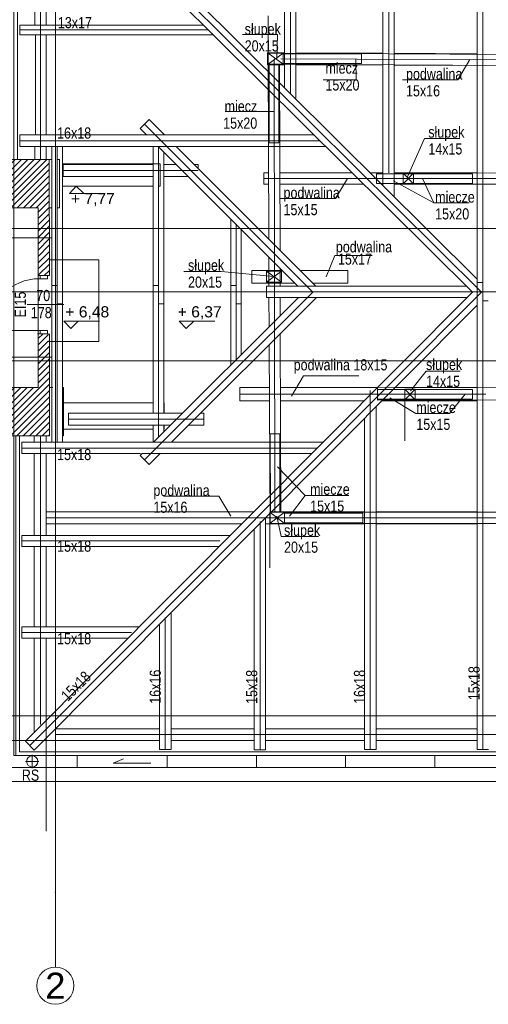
# Model space of a CAD drawing. Header units: millimetres. Extents: x -573548 to 674770, y -184010 to -47794.
# Tile 2 of 181: x 87468 to 93754, y -184010 to -170793. Entities that reach past the tile are written whole.
import ezdxf
from ezdxf.enums import TextEntityAlignment as Align

# ---------------------------------------------------------------- set-up
doc = ezdxf.new("R2010")
doc.units = ezdxf.units.MM
for name, color, linetype, lineweight in [('A.06 RZUT PODDASZA_is$0$detalokna_Nr_pióra__8', 8, 'Continuous', 9), ('A.06 RZUT PODDASZA_is$0$DIM MALY_Nr_pióra__8', 8, 'Continuous', 9), ('A.06 RZUT PODDASZA_is$0$Drawing & Figure_Nr_pióra__18', 8, 'Continuous', 9), ('A.06 RZUT PODDASZA_is$0$Koty_Nr_pióra__1', 8, 'Continuous', 9), ('A.06 RZUT PODDASZA_is$0$Koty_Nr_pióra__61', 8, 'Continuous', 9), ('A.06 RZUT PODDASZA_is$0$murłata#1_Nr_pióra__7', 8, 'Continuous', 9), ('A.06 RZUT PODDASZA_is$0$Nowe_00 ZMIANY_Nr_pióra__59', 8, 'Continuous', 9), ('A.06 RZUT PODDASZA_is$0$Nowe_A-DRZWI_Nr_pióra__59', 8, 'Continuous', 9), ('A.06 RZUT PODDASZA_is$0$Nowe_opisy inne_Nr_pióra__59', 8, 'Continuous', 9), ('A.06 RZUT PODDASZA_is$0$obwody#7_Nr_pióra__5', 8, 'Continuous', 9), ('A.06 RZUT PODDASZA_is$0$opisy inne_Nr_pióra__1', 8, 'Continuous', 9), ('A.06 RZUT PODDASZA_is$0$OSIE_Nr_pióra__1', 8, 'Continuous', 9), ('A.06 RZUT PODDASZA_is$0$platew_Nr_pióra__1', 8, 'Continuous', 9), ('A.06 RZUT PODDASZA_is$0$podwaliny_Nr_pióra__7', 8, 'Continuous', 9), ('A.06 RZUT PODDASZA_is$0$RURY SPUSTOWE_Nr_pióra__2', 8, 'Continuous', 9), ('A.06 RZUT PODDASZA_is$0$RURY SPUSTOWE_Nr_pióra__3', 8, 'Continuous', 9), ('A.06 RZUT PODDASZA_is$0$SCIANY_KONSTR_Nr_pióra__21', 8, 'Continuous', 9), ('A.06 RZUT PODDASZA_is$0$Structural - Grid', 8, 'Continuous', 9), ('A.06 RZUT PODDASZA_is$0$Structural - Grid_Nr_pióra__17', 8, 'Continuous', 9), ('A.06 RZUT PODDASZA_is$0$WIDOK2_Nr_pióra__1', 8, 'Continuous', 9), ('A.06 RZUT PODDASZA_is$0$WIDOK_Nr_pióra__1', 8, 'Continuous', 9), ('A.06 RZUT PODDASZA_is$0$wiezba_Nr_pióra__1', 8, 'Continuous', 9), ('A.06 RZUT PODDASZA_is$0$wiezba_Nr_pióra__2', 8, 'Continuous', 9), ('A.06 RZUT PODDASZA_is$0$wiezba_Nr_pióra__41', 8, 'Continuous', 9)]:
    doc.layers.add(name, color=color, linetype=linetype, lineweight=lineweight)
doc.styles.add('A.06 RZUT PODDASZA_is$0$STYL_AUTOMATYCZNY_1', font='arial.ttf')
doc.styles.add('A.06 RZUT PODDASZA_is$0$STYL_AUTOMATYCZNY_6', font='arial.ttf', dxfattribs={"width": 0.8})
pattern_1 = [(45, (0, 0), (-42.426407, 42.426407), [])]

# ---------------------------------------------------------------- blocks, each defined once
blk = doc.blocks.new('A.06 RZUT PODDASZA_is$0$Standardowy znacznik osi_2')
at = {"layer": 'A.06 RZUT PODDASZA_is$0$Structural - Grid_Nr_pióra__17'}
for q in [(0, 0), (17853, 0)]:
    blk.add_line((1000, 0), q, dxfattribs=at)
blk.add_circle((-250, 0), 250, dxfattribs=at)
blk.add_point((1000, 0), dxfattribs=at)
blk.add_point((1000, 0), dxfattribs=at)
at = {"layer": 'A.06 RZUT PODDASZA_is$0$Structural - Grid_Nr_pióra__17', "style": 'A.06 RZUT PODDASZA_is$0$STYL_AUTOMATYCZNY_1'}
for tag, p in [('AC_MarkerText_1_0', (5, -80)), ('AC_MarkerText_1_1', (19358, -80))]:
    blk.add_attdef(tag, text='', height=350, rotation=270, dxfattribs=at).set_placement(p, align=Align.TOP_CENTER)
blk = doc.blocks.new('A.06 RZUT PODDASZA_is$0$Standardowy znacznik osi_3')
at = {"layer": 'A.06 RZUT PODDASZA_is$0$Structural - Grid_Nr_pióra__17'}
blk.add_line((2962, 0), (40907, 0), dxfattribs=at)
at = {"layer": 'A.06 RZUT PODDASZA_is$0$Structural - Grid_Nr_pióra__17', "style": 'A.06 RZUT PODDASZA_is$0$STYL_AUTOMATYCZNY_1'}
for tag, p in [('AC_MarkerText_1_0', (-250, -335)), ('AC_MarkerText_1_1', (44119, -335))]:
    blk.add_attdef(tag, text='', height=350, rotation=180, dxfattribs=at).set_placement(p, align=Align.TOP_CENTER)
blk = doc.blocks.new('A.06 RZUT PODDASZA_is$0$Standardowy znacznik osi_4')
at = {"layer": 'A.06 RZUT PODDASZA_is$0$Structural - Grid_Nr_pióra__17'}
blk.add_line((1000, 0), (42869, 0), dxfattribs=at)
at = {"layer": 'A.06 RZUT PODDASZA_is$0$Structural - Grid_Nr_pióra__17', "style": 'A.06 RZUT PODDASZA_is$0$STYL_AUTOMATYCZNY_1'}
for tag, p in [('AC_MarkerText_1_0', (-250, -335)), ('AC_MarkerText_1_1', (44119, -335))]:
    blk.add_attdef(tag, text='', height=350, rotation=180, dxfattribs=at).set_placement(p, align=Align.TOP_CENTER)
blk = doc.blocks.new('A.06 RZUT PODDASZA_is')
at = {"layer": 'A.06 RZUT PODDASZA_is$0$Drawing & Figure_Nr_pióra__18'}
h = blk.add_hatch(dxfattribs=at)
h.set_pattern_fill('Common_Brick_0001', color=256, style=0, pattern_type=2)
h.set_pattern_definition(pattern_1)
h.paths.add_polyline_path([(83138, -97693), (83138, -97843), (83187, -98203), (87340, -98203), (87667, -98203), (87667, -98204), (87667, -98608), (87667, -99113), (87692, -99113), (87692, -99113), (87742, -99113), (87817, -99113), (87816, -98608), (87814, -97553), (87340, -97553), (83393, -97553), (83278, -97553), (83278, -97493), (83263, -97493), (83263, -97506), (83251, -97506, -0.371445), (83235, -97519), (83163, -97519, 0.436052), (83153, -97529), (83138, -97529), (83138, -97553)])
h = blk.add_hatch(dxfattribs=at)
h.set_pattern_fill('Common_Brick_0001', color=256, style=0, pattern_type=2)
h.set_pattern_definition(pattern_1)
h.paths.add_polyline_path([(83187, -100614), (83138, -100973), (83138, -101123), (83138, -101263), (83138, -101287), (83153, -101287, 0.436052), (83163, -101297), (83235, -101297, -0.371445), (83251, -101310), (83263, -101310), (83263, -101323), (83278, -101323), (83278, -101263), (83393, -101263), (87340, -101263), (87817, -101263), (87817, -100208), (87817, -99996), (87807, -99996), (87807, -99893), (87791, -99893), (87791, -99893), (87734, -99893), (87667, -99893), (87667, -100208), (87667, -100614), (87340, -100614), (85457, -100614), (84951, -100614), (84951, -100893), (84811, -100893), (84811, -100614), (83210, -100614, -0.294255), (83206, -100619, -0.458912), (83198, -100614)])
at = {"layer": 'A.06 RZUT PODDASZA_is$0$detalokna_Nr_pióra__8'}
blk.add_lwpolyline([(87417, -101263), (87417, -105505), (118397, -105505), (118397, -93155), (87390, -93155), (87390, -97553)], dxfattribs=at)
at = {"layer": 'A.06 RZUT PODDASZA_is$0$DIM MALY_Nr_pióra__8'}
for p, q in [((90752, -95627), (90752, -96191)), ((92584, -100647), (92584, -101333)), ((90772, -102386), (90772, -103034)), ((87772, -104939), (87772, -106572)), ((86530, -105355), (87772, -105355))]:
    blk.add_line(p, q, dxfattribs=at)
at = {"layer": 'A.06 RZUT PODDASZA_is$0$Koty_Nr_pióra__1'}
for points in [[(88564, -98012), (88087, -98012), (88178, -97913), (88280, -98012)], [(88489, -99724), (88012, -99724), (88103, -99824), (88205, -99724)], [(90037, -99724), (89560, -99724), (89651, -99824), (89753, -99724)]]:
    blk.add_lwpolyline(points, dxfattribs=at)
at = {"layer": 'A.06 RZUT PODDASZA_is$0$murłata#1_Nr_pióra__7'}
for p, q in [((87622, -95752), (87622, -94702)), ((87772, -95752), (87772, -94702)), ((87632, -97222), (87632, -95882)), ((87772, -97222), (87772, -95882)), ((87622, -97553), (87622, -97382)), ((87772, -97553), (87772, -97382)), ((87612, -101350), (87612, -101263)), ((87772, -101350), (87772, -101263)), ((87612, -102600), (87612, -101500)), ((87772, -102600), (87772, -101500)), ((87612, -103830), (87612, -102750)), ((87772, -103830), (87772, -102750)), ((87612, -105234), (87612, -103980)), ((87772, -105084), (87772, -103980)), ((87901, -105195), (89292, -105195)), ((89452, -105195), (90566, -105195)), ((90716, -105195), (92042, -105195)), ((92202, -105195), (93557, -105195)), ((89292, -105355), (87752, -105355)), ((90566, -105355), (89452, -105355)), ((90716, -105355), (92042, -105355)), ((93557, -105355), (92202, -105355))]:
    blk.add_line(p, q, dxfattribs=at)
at = {"layer": 'A.06 RZUT PODDASZA_is$0$Nowe_00 ZMIANY_Nr_pióra__59', "flags": 128}
blk.add_lwpolyline([(87340, -93105), (118447, -93105), (118447, -105555), (87340, -105555)], close=True, dxfattribs=at)
at = {"layer": 'A.06 RZUT PODDASZA_is$0$Nowe_A-DRZWI_Nr_pióra__59'}
blk.add_line((88009, -99499), (87518, -99499), dxfattribs=at)
blk.add_lwpolyline([(87692, -99850), (87692, -99893), (87791, -99893), (87791, -99850), (86988, -99850, -0.414214), (87683, -99155), (87791, -99155), (87791, -99113), (87692, -99113), (87692, -99155)], format="xyb", dxfattribs=at)
at = {"layer": 'A.06 RZUT PODDASZA_is$0$obwody#7_Nr_pióra__5'}
blk.add_lwpolyline([(87667, -100614), (85457, -100614), (85457, -99409), (84837, -99409), (84837, -98204), (87667, -98204)], close=True, dxfattribs=at)
at = {"layer": 'A.06 RZUT PODDASZA_is$0$opisy inne_Nr_pióra__1'}
for p, q in [((92432, -97843), (92974, -98136)), ((92384, -100752), (92732, -100966)), ((90875, -101678), (91247, -102064))]:
    blk.add_line(p, q, dxfattribs=at)
for points in [[(90869, -96202), (90879, -95876), (90406, -95876)], [(91488, -96484), (91932, -96484), (91928, -96214)], [(92556, -96484), (93298, -96484), (93458, -96214)], [(90174, -96910), (90825, -96910)], [(92617, -97795), (92848, -97272), (93321, -97272)], [(90914, -98079), (91655, -98079), (91815, -97809)], [(92820, -97810), (92974, -98136), (93447, -98136)], [(91530, -99128), (91644, -98845), (92146, -98845)], [(90827, -99126), (90122, -99057), (89620, -99057)], [(93326, -100398), (92873, -100398), (92663, -100660)], [(91966, -100460), (91224, -100460), (91064, -100730)], [(92732, -100966), (93186, -100966), (93396, -100704)], [(89348, -102074), (90090, -102074), (90250, -102344)], [(91037, -102344), (91247, -102064), (91835, -102064)], [(90866, -102344), (90925, -102616), (91427, -102616)]]:
    blk.add_lwpolyline(points, dxfattribs=at)
at = {"layer": 'A.06 RZUT PODDASZA_is$0$OSIE_Nr_pióra__1'}
for p, q in [((87524, -93285), (93612, -99334)), ((91052, -96671), (91052, -93206)), ((92372, -97734), (92372, -93268)), ((93632, -93185), (93632, -105475)), ((87697, -97553), (87697, -93577)), ((89947, -95812), (87420, -95812)), ((90832, -96214), (90843, -102284)), ((96852, -96228), (90922, -96202)), ((89095, -97079), (91350, -99334)), ((91447, -97302), (87420, -97302)), ((87921, -99486), (87921, -97382)), ((89281, -99486), (89281, -97385)), ((89813, -97702), (88001, -97702)), ((93991, -97809), (90693, -97809)), ((90321, -99486), (90321, -98425)), ((87921, -99250), (87921, -101350)), ((89281, -99250), (89281, -101283)), ((90321, -99250), (90321, -100242)), ((86900, -99330), (119033, -99330)), ((87555, -105423), (93612, -99334)), ((89095, -101588), (91350, -99334)), ((93671, -100704), (90373, -100704)), ((92122, -100656), (92122, -105475)), ((89888, -101040), (88075, -101040)), ((87697, -105139), (87697, -101263)), ((91405, -101430), (87457, -101430)), ((108643, -102364), (87772, -102364)), ((90646, -102416), (90646, -105477)), ((90105, -102675), (87447, -102675)), ((89372, -103704), (89372, -105475)), ((88920, -103905), (87447, -103905)), ((118127, -105271), (87896, -105271)), ((87587, -105725), (87587, -105545)), ((87497, -105635), (87677, -105635))]:
    blk.add_line(p, q, dxfattribs=at)
at = {"layer": 'A.06 RZUT PODDASZA_is$0$platew_Nr_pióra__1'}
for p, q in [((90752, -96127), (113538, -96240)), ((90760, -98624), (90752, -96167)), ((90911, -98774), (90903, -96277)), ((90903, -96277), (113538, -96389)), ((92557, -97735), (112127, -97757)), ((92708, -97885), (112127, -97907)), ((90762, -99255), (90761, -98865)), ((90912, -99255), (90911, -99016)), ((90764, -99800), (90763, -99405)), ((90913, -99650), (90913, -99405)), ((90922, -102289), (90914, -99890)), ((90777, -102439), (90765, -100039)), ((106896, -100578), (92219, -100613)), ((92219, -100613), (92219, -100786)), ((106896, -100729), (92219, -100786)), ((110647, -102293), (90922, -102289)), ((110647, -102443), (90777, -102439))]:
    blk.add_line(p, q, dxfattribs=at)
at = {"layer": 'A.06 RZUT PODDASZA_is$0$podwaliny_Nr_pióra__7'}
for p, q in [((90940, -99044), (90532, -99044)), ((90532, -99044), (90532, -99214)), ((91821, -99044), (91180, -99044)), ((91821, -99044), (91821, -99214)), ((91110, -99214), (90532, -99214)), ((91821, -99214), (91350, -99214)), ((90767, -100614), (90373, -100614)), ((90373, -100614), (90373, -100794)), ((92219, -100614), (90917, -100614)), ((93557, -100614), (92459, -100614)), ((90767, -100794), (90373, -100794)), ((92040, -100794), (90917, -100794)), ((93557, -100794), (92280, -100794))]:
    blk.add_line(p, q, dxfattribs=at)
for points in [[(90972, -96123), (90742, -96122), (90742, -96282), (90972, -96283)], [(92292, -96128), (91122, -96123)], [(93557, -96134), (92442, -96129)], [(91122, -96283), (92292, -96288)], [(92442, -96289), (93557, -96294)], [(90757, -97734), (90693, -97734), (90693, -97884), (90758, -97884)], [(91881, -97734), (90907, -97734)], [(92292, -97734), (92122, -97734)], [(93557, -97734), (92442, -97734)], [(90908, -97884), (92032, -97884)], [(92273, -97884), (92292, -97884)], [(92442, -97884), (93557, -97884)], [(87772, -102284), (90558, -102284)], [(90797, -102284), (92042, -102284)], [(92202, -102284), (93557, -102284)], [(90398, -102444), (87772, -102444)], [(92042, -102444), (90716, -102444)], [(93557, -102444), (92202, -102444)]]:
    blk.add_lwpolyline(points, dxfattribs=at)
at = {"layer": 'A.06 RZUT PODDASZA_is$0$RURY SPUSTOWE_Nr_pióra__2'}
blk.add_lwpolyline([(89179, -105660), (88672, -105660), (88810, -105600)], dxfattribs=at)
at = {"layer": 'A.06 RZUT PODDASZA_is$0$RURY SPUSTOWE_Nr_pióra__3'}
blk.add_circle((87587, -105635), 75, dxfattribs=at)
at = {"layer": 'A.06 RZUT PODDASZA_is$0$SCIANY_KONSTR_Nr_pióra__21'}
for p, q in [((87814, -97553), (83278, -97553)), ((87814, -97553), (87817, -99113)), ((87667, -98203), (83187, -98203)), ((87667, -99113), (87667, -98203)), ((87817, -99113), (87667, -99113)), ((87807, -99893), (87657, -99893)), ((87667, -100613), (87667, -99893)), ((87817, -99893), (87817, -101263)), ((87667, -100613), (84951, -100613)), ((87817, -101263), (83278, -101263))]:
    blk.add_line(p, q, dxfattribs=at)
at = {"layer": 'A.06 RZUT PODDASZA_is$0$WIDOK2_Nr_pióra__1'}
for p, q in [((87804, -97553), (87851, -97553)), ((87952, -97553), (87916, -97553)), ((87952, -97553), (87952, -97613)), ((87952, -97613), (87952, -98203)), ((87991, -97613), (89211, -97613)), ((89211, -97613), (89302, -97613)), ((89302, -97613), (89302, -97913)), ((87991, -97913), (89211, -97913)), ((89276, -97913), (89302, -97913)), ((87851, -98203), (87817, -98203)), ((87952, -98203), (87916, -98203)), ((87861, -100613), (87817, -100613)), ((88007, -100613), (87991, -100613)), ((88007, -100613), (88007, -101263)), ((88007, -100823), (89211, -100823)), ((89351, -100823), (89357, -100823)), ((89357, -100823), (89357, -100960)), ((88007, -101173), (89211, -101173)), ((89351, -101173), (89357, -101173)), ((89357, -101120), (89357, -101173)), ((87991, -101263), (88007, -101263))]:
    blk.add_line(p, q, dxfattribs=at)
at = {"layer": 'A.06 RZUT PODDASZA_is$0$WIDOK_Nr_pióra__1'}
for p, q in [((81242, -98608), (87851, -98608)), ((87817, -98900), (88479, -98900)), ((88479, -98900), (88479, -99996)), ((88479, -99996), (87807, -99996)), ((81242, -100208), (87851, -100208)), ((88189, -105555), (88189, -105715)), ((89399, -105555), (89399, -105715)), ((90594, -105555), (90594, -105715)), ((91789, -105555), (91789, -105715)), ((92989, -105555), (92989, -105715))]:
    blk.add_line(p, q, dxfattribs=at)
for points in [[(82037, -101263), (82037, -105423), (87017, -105423), (87017, -105905), (118797, -105905), (118797, -92755), (86990, -92755), (86990, -93503), (80495, -93503), (80495, -97553)], [(87207, -105383), (87207, -105715), (118607, -105715), (118607, -92945), (87180, -92945), (87180, -97553)], [(87367, -101263), (87367, -105555), (118447, -105555), (118447, -93105), (87340, -93105), (87340, -97553)]]:
    blk.add_lwpolyline(points, dxfattribs=at)
at = {"layer": 'A.06 RZUT PODDASZA_is$0$wiezba_Nr_pióra__1'}
for p, q in [((87851, -99368), (87851, -97382)), ((87991, -99368), (87991, -97382)), ((87851, -99368), (87851, -101350)), ((87991, -99368), (87991, -101350)), ((89211, -101120), (89211, -101353)), ((89351, -101120), (89351, -101213))]:
    blk.add_line(p, q, dxfattribs=at)
for points in [[(90952, -96267), (92002, -96267), (92002, -96137), (90952, -96137)], [(90766, -96282), (90766, -97332), (90896, -97332), (90896, -96282)], [(92204, -97875), (93491, -97875), (93491, -97745), (92204, -97745)], [(92220, -100774), (93491, -100774), (93491, -100644), (92220, -100644)], [(90783, -102289), (90778, -101239), (90908, -101239), (90908, -102289)], [(90970, -102432), (92020, -102432), (92020, -102302), (90970, -102302)]]:
    blk.add_lwpolyline(points, close=True, dxfattribs=at)
for points in [[(87851, -99244), (87921, -99244), (87921, -99492), (87991, -99492)], [(89211, -99244), (89281, -99244), (89281, -99492), (89351, -99492)], [(90251, -99244), (90321, -99244), (90321, -99492), (90391, -99492)], [(93562, -99206), (93632, -99206), (93632, -99454), (93702, -99454)]]:
    blk.add_lwpolyline(points, dxfattribs=at)
at = {"layer": 'A.06 RZUT PODDASZA_is$0$wiezba_Nr_pióra__2'}
for p, q in [((87560, -93202), (93557, -99159)), ((93557, -93185), (93557, -105475)), ((87441, -93322), (93492, -99334)), ((89887, -95752), (87420, -95752)), ((87420, -95752), (87420, -95882)), ((90018, -95882), (87420, -95882)), ((89035, -97139), (89155, -97019)), ((89035, -97139), (89118, -97222)), ((89155, -97019), (89359, -97222)), ((89211, -99368), (89211, -97382)), ((89278, -97382), (91151, -99255)), ((89519, -97382), (91391, -99255)), ((89351, -99368), (89351, -97455)), ((90251, -99368), (90251, -98355)), ((90391, -99368), (90391, -98495)), ((93413, -99255), (90728, -99255)), ((90728, -99255), (90728, -99405)), ((87495, -105362), (93492, -99334)), ((89211, -99368), (89211, -100960)), ((89351, -99368), (89351, -100960)), ((90251, -99368), (90251, -100312)), ((90391, -99368), (90391, -100172)), ((87615, -105483), (93557, -99510)), ((89213, -101350), (91158, -99405)), ((89454, -101350), (91399, -99405)), ((93421, -99405), (90728, -99405)), ((89035, -101528), (89063, -101500)), ((89155, -101648), (89304, -101500)), ((89035, -101528), (89155, -101648)), ((90243, -102600), (87447, -102600)), ((87447, -102600), (87447, -102750)), ((90093, -102750), (87447, -102750)), ((89019, -103830), (87447, -103830)), ((87447, -103830), (87447, -103980)), ((88870, -103980), (87447, -103980)), ((87615, -105483), (87495, -105362)), ((93557, -105475), (93707, -105475))]:
    blk.add_line(p, q, dxfattribs=at)
for points in [[(90972, -96584), (90972, -93185), (91122, -93185), (91122, -96733)], [(92292, -97903), (92292, -93185), (92442, -93185), (92442, -98052)], [(91366, -97222), (87420, -97222)], [(91527, -97382), (87420, -97382), (87420, -97222)], [(89211, -97622), (88001, -97622), (88001, -97782), (89211, -97782)], [(89518, -97622), (89351, -97622)], [(89813, -97677), (89813, -97622), (89759, -97622)], [(89351, -97782), (89678, -97782)], [(89443, -101120), (88075, -101120), (88075, -100960), (89603, -100960)], [(89844, -100960), (89888, -100960), (89888, -101120), (89684, -101120)], [(92042, -101032), (92042, -105475), (92202, -105475), (92202, -100872)], [(89037, -101500), (87447, -101500), (87447, -101350), (89213, -101350)], [(89213, -101350), (91486, -101350)], [(91337, -101500), (89063, -101500)], [(90566, -102516), (90566, -105477), (90716, -105477), (90716, -102366)], [(89292, -103807), (89292, -105475), (89452, -105475), (89452, -103646)]]:
    blk.add_lwpolyline(points, dxfattribs=at)
at = {"layer": 'A.06 RZUT PODDASZA_is$0$wiezba_Nr_pióra__41'}
for p, q in [((90752, -96277), (90952, -96127)), ((90752, -96127), (90952, -96277)), ((92562, -97880), (92702, -97740)), ((92562, -97740), (92702, -97880)), ((90730, -99053), (90930, -99203)), ((90730, -99203), (90930, -99053)), ((92584, -100779), (92724, -100639)), ((92584, -100639), (92724, -100779)), ((90772, -102289), (90972, -102439)), ((90772, -102439), (90972, -102289))]:
    blk.add_line(p, q, dxfattribs=at)
for points in [[(90752, -96277), (90952, -96277), (90952, -96127), (90752, -96127)], [(92562, -97880), (92702, -97880), (92702, -97740), (92562, -97740)], [(90730, -99053), (90930, -99053), (90930, -99203), (90730, -99203)], [(92584, -100779), (92724, -100779), (92724, -100639), (92584, -100639)], [(90772, -102289), (90972, -102289), (90972, -102439), (90772, -102439)]]:
    blk.add_lwpolyline(points, close=True, dxfattribs=at)
at = {"layer": 'A.06 RZUT PODDASZA_is$0$Structural - Grid'}
ref = blk.add_blockref('A.06 RZUT PODDASZA_is$0$Standardowy znacznik osi_2', (87897, -108395), dxfattribs=dict(at, zscale=1000, rotation=90))
ref.add_attrib('AC_MarkerText_1', '2', dxfattribs={"layer": 'A.06 RZUT PODDASZA_is$0$Structural - Grid_Nr_pióra__17', "color": 20, "lineweight": 15, "true_color": 0xf73328, "height": 350, "style": 'A.06 RZUT PODDASZA_is$0$STYL_AUTOMATYCZNY_1'}).set_placement((87897, -108470), align=Align.TOP_CENTER)
at = {"layer": 'A.06 RZUT PODDASZA_is$0$Structural - Grid', "zscale": 1000, "rotation": 180}
for name, p in [('A.06 RZUT PODDASZA_is$0$Standardowy znacznik osi_4', (121683, -98483)), ('A.06 RZUT PODDASZA_is$0$Standardowy znacznik osi_3', (121683, -100255)), ('A.06 RZUT PODDASZA_is$0$Standardowy znacznik osi_3', (121687, -105022))]:
    blk.add_blockref(name, p, dxfattribs=at)
at = {"layer": 'A.06 RZUT PODDASZA_is$0$Koty_Nr_pióra__61', "char_height": 150, "attachment_point": 7, "style": 'A.06 RZUT PODDASZA_is$0$STYL_AUTOMATYCZNY_1'}
for s, insert in [('\\A1;{\\pql;\\fArial|b0|i0|c238|p0;\\W1.000000; + 7,77}', (88048, -98182)), ('\\A1;{\\pql;\\fArial|b0|i0|c238|p0;\\W1.000000; + 6,48}', (87973, -99702)), ('\\A1;{\\pql;\\fArial|b0|i0|c238|p0;\\W1.000000; + 6,37}', (89481, -99702))]:
    blk.add_mtext(s, dxfattribs=dict(at, insert=insert))
at = {"layer": 'A.06 RZUT PODDASZA_is$0$Nowe_opisy inne_Nr_pióra__59', "insert": (87428, -99502), "char_height": 150, "attachment_point": 5, "rotation": 90, "style": 'A.06 RZUT PODDASZA_is$0$STYL_AUTOMATYCZNY_6'}
blk.add_mtext('\\A1;{\\pqc;\\fArial|b0|i0|c238|p0;\\W0.800000;EI15}', dxfattribs=at)
at = {"layer": 'A.06 RZUT PODDASZA_is$0$Nowe_opisy inne_Nr_pióra__59', "char_height": 150, "attachment_point": 5, "style": 'A.06 RZUT PODDASZA_is$0$STYL_AUTOMATYCZNY_6'}
for s, insert in [('\\A1;{\\pqc;\\fArial|b0|i0|c238|p0;\\W0.800000;70}', (87734, -99381)), ('\\A1;{\\pqc;\\fArial|b0|i0|c238|p0;\\W0.800000;178}', (87708, -99611))]:
    blk.add_mtext(s, dxfattribs=dict(at, insert=insert))
at = {"layer": 'A.06 RZUT PODDASZA_is$0$opisy inne_Nr_pióra__1', "char_height": 150, "style": 'A.06 RZUT PODDASZA_is$0$STYL_AUTOMATYCZNY_6'}
for s, insert, attachment_point in [('\\A1;{\\pqc;\\fArial|b0|i0|c238|p0;\\W0.800000;13x17}', (88159, -95718), 5), ('\\A1;{\\pqc;\\fArial|b0|i0|c238|p0;\\W0.800000;16x18}', (88149, -97200), 5), ('\\A1;{\\pql;\\fArial|b0|i0|c238|p0;\\W0.800000;podwalina}', (91660, -98847), 7), ('\\A1;{\\pql;\\fArial|b0|i0|c238|p0;\\W0.800000;15x17}', (91688, -98969), 7), ('\\A1;{\\pql;\\fArial|b0|i0|c238|p0;\\W0.800000;podwalina 18x15}', (91094, -100431), 7), ('\\A1;{\\pqc;\\fArial|b0|i0|c238|p0;\\W0.800000;15x18}', (88149, -101516), 5), ('\\A1;{\\pqc;\\fArial|b0|i0|c238|p0;\\W0.800000;15x18}', (88149, -102746), 5), ('\\A1;{\\pqc;\\fArial|b0|i0|c238|p0;\\W0.800000;15x18}', (88149, -103988), 5), ('\\A1;{\\pqc;\\fArial|b0|i0|c238|p0;\\W0.800000;RS}', (87564, -105820), 5)]:
    blk.add_mtext(s, dxfattribs=dict(at, insert=insert, attachment_point=attachment_point))
at = {"layer": 'A.06 RZUT PODDASZA_is$0$opisy inne_Nr_pióra__1', "char_height": 150, "line_spacing_factor": 0.906268, "style": 'A.06 RZUT PODDASZA_is$0$STYL_AUTOMATYCZNY_6'}
for s, insert, attachment_point in [('\\A1;{\\pql;\\fArial|b0|i0|c238|p0;\\W0.800000;słupek\\P\\pql;\\fArial|b0|i0|c238|p0;\\W0.800000;20x15}', (90437, -95728), 1), ('\\A1;{\\pql;\\fArial|b0|i0|c238|p0;\\W0.800000;miecz\\P\\pql;\\fArial|b0|i0|c238|p0;\\W0.800000;15x20    }', (91520, -96631), 7), ('\\A1;{\\pqr;\\fArial|b0|i0|c238|p0;\\W0.800000;miecz\\P\\pqr;\\fArial|b0|i0|c238|p0;\\W0.800000;15x20    }', (90605, -96765), 3), ('\\A1;{\\pql;\\fArial|b0|i0|c238|p0;\\W0.800000;słupek\\P\\pql;\\fArial|b0|i0|c238|p0;\\W0.800000;14x15}', (92900, -97111), 1), ('\\A1;{\\pql;\\fArial|b0|i0|c238|p0;\\W0.800000;miecze    \\P\\pql;\\fArial|b0|i0|c238|p0;\\W0.800000;15x20}', (92992, -97983), 1), ('\\A1;{\\pql;\\fArial|b0|i0|c238|p0;\\W0.800000;słupek\\P\\pql;\\fArial|b0|i0|c238|p0;\\W0.800000;20x15}', (89677, -98899), 1), ('\\A1;{\\pql;\\fArial|b0|i0|c238|p0;\\W0.800000;słupek\\P\\pql;\\fArial|b0|i0|c238|p0;\\W0.800000;14x15}', (92870, -100231), 1), ('\\A1;{\\pql;\\fArial|b0|i0|c238|p0;\\W0.800000;miecze   \\P\\pql;\\fArial|b0|i0|c238|p0;\\W0.800000;15x15}', (92739, -100808), 1), ('\\A1;{\\pql;\\fArial|b0|i0|c238|p0;\\W0.800000;miecze    \\P\\pql;\\fArial|b0|i0|c238|p0;\\W0.800000;15x15}', (91315, -101906), 1), ('\\A1;{\\pql;\\fArial|b0|i0|c238|p0;\\W0.800000;słupek\\P\\pql;\\fArial|b0|i0|c238|p0;\\W0.800000;20x15}', (90965, -102457), 1)]:
    blk.add_mtext(s, dxfattribs=dict(at, insert=insert, attachment_point=attachment_point))
at = {"layer": 'A.06 RZUT PODDASZA_is$0$opisy inne_Nr_pióra__1', "char_height": 150, "attachment_point": 1, "line_spacing_factor": 0.906268, "style": 'A.06 RZUT PODDASZA_is$0$STYL_AUTOMATYCZNY_6'}
for s, insert, width in [('\\A1;{\\pql;\\fArial|b0|i0|c238|p0;\\W0.800000;podwalina \\fArial|b0|i0|c238|p0;\\W0.800000;15x16}', (92601, -96331), 666.46), ('\\A1;{\\pql;\\fArial|b0|i0|c238|p0;\\W0.800000;podwalina \\fArial|b0|i0|c238|p0;\\W0.800000;15x15}', (90958, -97926), 666.46), ('\\A1;{\\pql;\\fArial|b0|i0|c238|p0;\\W0.800000;podwalina \\fArial|b0|i0|c238|p0;\\W0.800000;15x16}', (89212, -101921), 847)]:
    blk.add_mtext(s, dxfattribs=dict(at, insert=insert, width=width))
at = {"layer": 'A.06 RZUT PODDASZA_is$0$opisy inne_Nr_pióra__1', "char_height": 150, "attachment_point": 5, "style": 'A.06 RZUT PODDASZA_is$0$STYL_AUTOMATYCZNY_6'}
for s, insert, rotation in [('\\A1;{\\pqc;\\fArial|b0|i0|c238|p0;\\W0.800000;15x18}', (93515, -104584), 90), ('\\A1;{\\pqc;\\fArial|b0|i0|c238|p0;\\W0.800000;15x18}', (88174, -104624), 45.1485), ('\\A1;{\\pqc;\\fArial|b0|i0|c238|p0;\\W0.800000;16x16}', (89238, -104632), 90), ('\\A1;{\\pqc;\\fArial|b0|i0|c238|p0;\\W0.800000;15x18}', (90532, -104634), 90), ('\\A1;{\\pqc;\\fArial|b0|i0|c238|p0;\\W0.800000;16x18}', (91978, -104634), 90)]:
    blk.add_mtext(s, dxfattribs=dict(at, insert=insert, rotation=rotation))

msp = doc.modelspace()

# ---------------------------------------------------------------- block references
at = {"color": 150}
msp.add_blockref('A.06 RZUT PODDASZA_is', (49.407, -75115), dxfattribs=at)

doc.saveas('drawing.dxf')
